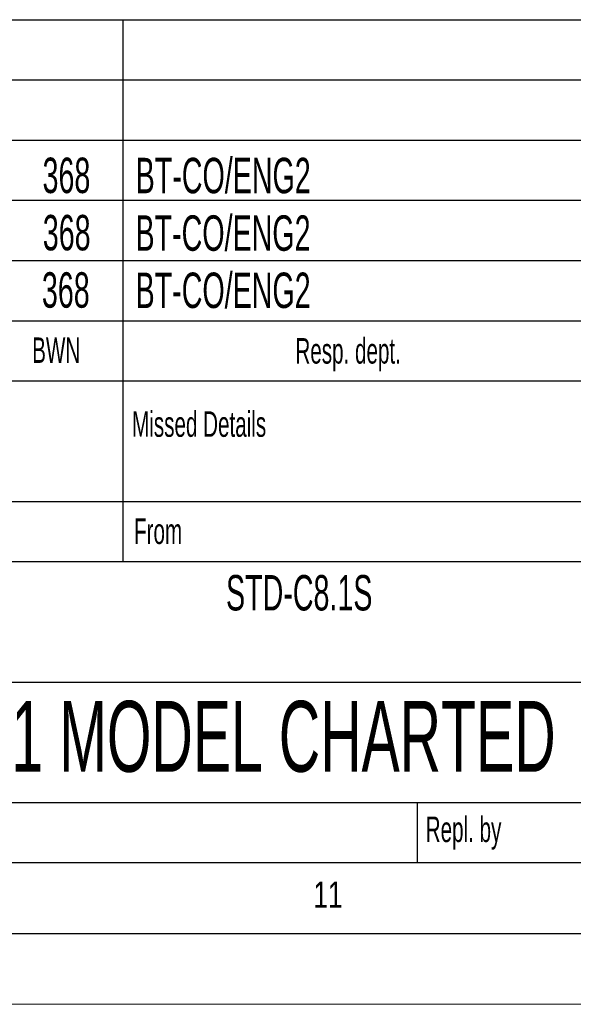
# Model space of a CAD drawing. Header units: millimetres. Extents: x 0 to 594, y 0 to 420.
# Tile 31 of 48: x 504 to 543, y 0 to 70. Entities that reach past the tile are written whole.
import ezdxf

# ---------------------------------------------------------------- set-up
doc = ezdxf.new("R2010")
doc.units = ezdxf.units.MM
doc.layers.add('FORMAT', color=7, linetype='Continuous')
doc.layers.add('SLD-0', color=7, linetype='Continuous')
doc.styles.add('SLDTEXTSTYLE0', font='TXT', dxfattribs={"width": 0.75})
doc.styles.add('SLDTEXTSTYLE1', font='TXT', dxfattribs={"width": 0.605})

msp = doc.modelspace()

# ---------------------------------------------------------------- linework, layer by layer
at = {"color": 7, "linetype": 'Continuous', "lineweight": 18}
msp.add_line((0, 0), (594, 0), dxfattribs=at)
at = {"layer": 'FORMAT'}
for p, q in [((399.4, 69.5), (584, 69.5)), ((399.4, 69.5), (584, 69.5)), ((399.4, 69.5), (584, 69.5)), ((511.2, 69.5), (511.2, 44)), ((399.4, 65.25), (584, 65.25)), ((399.4, 65.25), (584, 65.25)), ((511.2, 65.25), (511.2, 44)), ((399.4, 61), (584, 61)), ((399.4, 56.75), (584, 56.75)), ((399.4, 52.5), (584, 52.5)), ((399.4, 48.25), (584, 48.25)), ((399.4, 44), (584, 44)), ((511.2, 44), (511.2, 31.25)), ((399.4, 35.5), (584, 35.5)), ((477.4, 31.25), (584, 31.25)), ((477.4, 22.75), (584, 22.75)), ((477.4, 14.25), (584, 14.25)), ((532, 10), (532, 14.25)), ((20, 10), (584, 10)), ((399.4, 10), (584, 10)), ((15, 5), (589, 5))]:
    msp.add_line(p, q, dxfattribs=at)
at = {"layer": 'SLD-0'}
msp.add_line((399.4, 10), (584, 10), dxfattribs=at)

# ---------------------------------------------------------------- texts
at = {"layer": 'FORMAT'}
for s, insert, char_height, attachment_point, style in [('368', (507.218, 59.763), 2.5, 2, 'SLDTEXTSTYLE1'), ('BT-CO/ENG2', (512.107, 59.751), 2.5, 1, 'SLDTEXTSTYLE1'), ('368', (507.237, 55.718), 2.5, 2, 'SLDTEXTSTYLE1'), ('BT-CO/ENG2', (512.094, 55.689), 2.5, 1, 'SLDTEXTSTYLE1'), ('368', (507.173, 51.671), 2.5, 2, 'SLDTEXTSTYLE1'), ('BT-CO/ENG2', (512.101, 51.648), 2.5, 1, 'SLDTEXTSTYLE1'), ('BWN', (504.799, 47.073), 1.8, 1, 'SLDTEXTSTYLE1'), ('Resp. dept.', (523.388, 47.025), 1.8, 1, 'SLDTEXTSTYLE1'), ('Missed Details', (511.854, 41.857), 1.8, 1, 'SLDTEXTSTYLE1'), ('From', (511.991, 34.295), 1.8, 1, 'SLDTEXTSTYLE1'), ('STD-C8.1S', (523.657, 30.301), 2.5, 2, 'SLDTEXTSTYLE1'), ('1 MODEL CHARTED', (522.548, 21.416), 5, 2, 'SLDTEXTSTYLE1'), ('Repl. by', (532.589, 13.253), 1.8, 1, 'SLDTEXTSTYLE1'), ('11', (524.653, 8.668), 1.8521, 1, 'SLDTEXTSTYLE0')]:
    msp.add_mtext(s, dxfattribs=dict(at, insert=insert, char_height=char_height, attachment_point=attachment_point, style=style))

doc.saveas('drawing.dxf')
